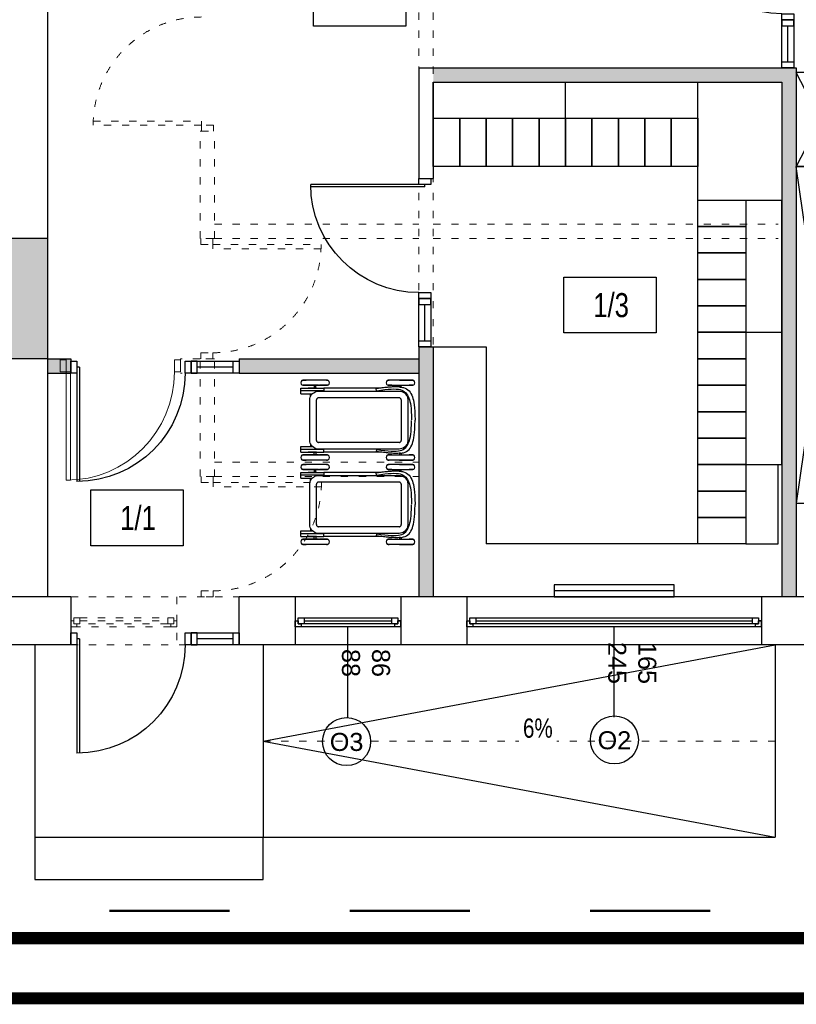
# Model space of a CAD drawing. Header units: millimetres. Extents: x 3698380 to 4312681, y 939872 to 1104488.
# Tile 4 of 93: x 3854984 to 3861445, y 1038441 to 1046630. Entities that reach past the tile are written whole.
import ezdxf
from ezdxf.enums import TextEntityAlignment as Align

# ---------------------------------------------------------------- set-up
doc = ezdxf.new("R2010")
doc.units = ezdxf.units.MM
doc.header["$LTSCALE"] = 10
doc.linetypes.add('1', pattern=[2, 1, -1])
doc.linetypes.add('ACAD_ISO03W100', pattern=[30, 12, -18])
doc.layers.add('0 20 cienka', color=8, linetype='Continuous', lineweight=20)
doc.layers.add('HVAC_zakres_opracowania', color=1, linetype='1', lineweight=50)
for name, color, linetype in [('__INST_opisy', 3, 'Continuous'), ('_wytyczne ele', 6, 'Continuous'), ('A_bloki', 252, 'Continuous'), ('A_kreskowanie', 8, 'Continuous'), ('A_opis', 6, 'Continuous'), ('A_opis_pom', 3, 'Continuous'), ('A_sc_istn', 252, 'Continuous'), ('A_sc_proj', 2, 'Continuous'), ('A_stolarka', 252, 'Continuous'), ('A_wymiary', 1, 'Continuous')]:
    doc.layers.add(name, color=color, linetype=linetype)
doc.styles.get("Standard").update_dxf_attribs({"font": 'arial.ttf'})
doc.styles.add('Strzałki', font='ic-isocp.shx', dxfattribs={"width": 0.8})
doc.linetypes.add('TRACKS', pattern='A,0.15,[130,ltypeshp.shx,S=0.25,R=0,X=0,Y=0],0.15', length=0.3)

# ---------------------------------------------------------------- blocks, each defined once
blk = doc.blocks.new('*U462')
at = {"color": 252}
for p, q in [((-95, 20), (-100, 20)), ((-97.5, 15), (-97.5, 17.5)), ((-97.5, 17.5), (-95, 17.5)), ((-92.5, 17.5), (-97.5, 17.5)), ((-97.5, 17.5), (-97.5, 12.5)), ((-95, 17.5), (-95, 20)), ((140, 20), (-95, 20)), ((-92.5, 12.5), (-92.5, 17.5)), ((137.5, 17.5), (-92.5, 17.5)), ((142.5, 17.5), (137.5, 17.5)), ((137.5, 17.5), (137.5, 12.5)), ((145, 20), (140, 20)), ((140, 20), (140, 17.5)), ((140, 17.5), (142.5, 17.5)), ((142.5, 17.5), (142.5, 15)), ((142.5, 12.5), (142.5, 17.5)), ((-100, 15), (-97.5, 15)), ((-97.5, 12.5), (-92.5, 12.5)), ((-92.5, 15), (137.5, 15)), ((-92.5, 12.5), (137.5, 12.5)), ((-92.5, 12.5), (137.5, 12.5)), ((137.5, 12.5), (142.5, 12.5)), ((142.5, 15), (145, 15))]:
    blk.add_line(p, q, dxfattribs=at)
for points in [[(-100, 20), (-100, 15), (-97.5, 15)], [(145, 20), (145, 14.99), (142.5, 15)]]:
    blk.add_lwpolyline(points, dxfattribs=at)
blk = doc.blocks.new('*U338')
at = {"color": 252}
blk.add_lwpolyline([(75, 0), (0, 0)], dxfattribs=at)
for tag, p in [('S', (30, 5)), ('H', (30, -20))]:
    blk.add_attdef(tag, text='', height=15, dxfattribs=at).set_placement(p, align=Align.CENTER)
blk = doc.blocks.new('*U463')
at = {"color": 252}
for p, q in [((-16.5, 20), (-21.5, 20)), ((-19, 15), (-19, 17.5)), ((-19, 17.5), (-16.5, 17.5)), ((-14, 17.5), (-19, 17.5)), ((-19, 17.5), (-19, 12.5)), ((-16.5, 17.5), (-16.5, 20)), ((61.5, 20), (-16.5, 20)), ((-14, 12.5), (-14, 17.5)), ((59, 17.5), (-14, 17.5)), ((64, 17.5), (59, 17.5)), ((59, 17.5), (59, 12.5)), ((66.5, 20), (61.5, 20)), ((61.5, 20), (61.5, 17.5)), ((61.5, 17.5), (64, 17.5)), ((64, 17.5), (64, 15)), ((64, 12.5), (64, 17.5)), ((-21.5, 15), (-19, 15)), ((-19, 12.5), (-14, 12.5)), ((-14, 15), (59, 15)), ((-14, 12.5), (59, 12.5)), ((-14, 12.5), (59, 12.5)), ((59, 12.5), (64, 12.5)), ((64, 15), (66.5, 15))]:
    blk.add_line(p, q, dxfattribs=at)
for points in [[(-21.5, 20), (-21.5, 15), (-19, 15)], [(66.5, 20), (66.5, 15), (64, 15)]]:
    blk.add_lwpolyline(points, dxfattribs=at)
blk = doc.blocks.new('*U469')
at = {"color": 252}
for points in [[(35, 900), (35, 0), (0, 0), (0, 900)], [(-50, -100), (0, -100), (0, 0), (-50, 0)], [(950, 0), (950, -100), (900, -100), (900, 0)]]:
    blk.add_lwpolyline(points, close=True, dxfattribs=at)
blk.add_arc((0, 0), 900, 0, 90, dxfattribs=at)
blk = doc.blocks.new('jndf')
at = {"layer": 'A_stolarka', "ltscale": 2}
for p, q in [((6685.7, -1555593.7), (6685.7, -1556543.7)), ((6685.7, -1555593.7), (6705.7, -1555593.7)), ((6705.7, -1555593.7), (6705.7, -1556543.7))]:
    blk.add_line(p, q, dxfattribs=at)
for points in [[(5755.7, -1555643.7), (5805.7, -1555643.7), (5805.7, -1555543.7), (5755.7, -1555543.7)], [(6705.7, -1555643.7), (6755.7, -1555643.7), (6755.7, -1555543.7), (6705.7, -1555543.7)]]:
    blk.add_lwpolyline(points, close=True, dxfattribs=at)
blk.add_arc((6705.7, -1555643.7), 900, 180, 270, dxfattribs=at)
blk = doc.blocks.new('WÓZEK DZIECIĘCY - WÓZEK DZIECIĘCY-1322588-0 PARTER')
at = {"layer": 'A_bloki'}
for p, q in [((-0.38, 0), (0, 0)), ((0.38, 0), (0, 0)), ((-33.27, -1.81), (-33.27, -2.16)), ((-33.27, -13.04), (-33.27, -1.81)), ((-33.27, -2.16), (-33.27, -2.53)), ((-33.27, -2.53), (-33.27, -2.91)), ((-33.27, -2.91), (-33.27, -3.31)), ((-33.27, -3.31), (-33.27, -3.72)), ((-33.27, -3.72), (-33.27, -4.15)), ((-33.27, -4.15), (-33.27, -4.59)), ((-33.27, -4.59), (-33.27, -5.04)), ((-33.27, -5.04), (-33.27, -5.5)), ((-33.27, -5.5), (-33.27, -5.97)), ((-33.27, -5.97), (-33.27, -6.45)), ((-33.27, -6.45), (-33.27, -6.94)), ((-33.27, -6.94), (-33.27, -7.44)), ((-33.27, -7.44), (-33.27, -7.95)), ((-33.27, -7.95), (-33.27, -8.46)), ((-28.98, -1.81), (-28.98, -4.77)), ((-28.98, -2.03), (-28.98, -1.81)), ((-28.98, -2.39), (-28.98, -2.03)), ((-28.98, -2.77), (-28.98, -2.39)), ((-28.98, -3.16), (-28.98, -2.77)), ((-28.98, -3.57), (-28.98, -3.16)), ((-28.98, -3.99), (-28.98, -3.57)), ((-28.98, -4.43), (-28.98, -3.99)), ((-28.98, -4.87), (-28.98, -4.43)), ((-28.98, -5.33), (-28.98, -4.87)), ((-28.98, -5.8), (-28.98, -5.33)), ((-28.98, -6.46), (-28.98, -5.6)), ((-28.98, -6.28), (-28.98, -5.8)), ((-28.98, -6.76), (-28.98, -6.28)), ((-28.98, -7.26), (-28.98, -6.76)), ((-28.98, -7.76), (-28.98, -7.26)), ((-28.98, -18.56), (-28.98, -7.35)), ((-28.98, -8.28), (-28.98, -7.76)), ((-22.58, -8.85), (-21.8, -7.98)), ((-21.8, -7.98), (-20.88, -7.24)), ((-20.88, -7.24), (-19.86, -6.66)), ((-19.86, -6.66), (-18.76, -6.25)), ((-18.76, -6.25), (-16.81, -5.99)), ((-16.81, -5.99), (0, -5.99)), ((0, -5.99), (16.81, -5.99)), ((16.81, -5.99), (18.76, -6.25)), ((18.76, -6.25), (19.86, -6.66)), ((19.86, -6.66), (20.88, -7.24)), ((20.88, -7.24), (21.8, -7.98)), ((21.8, -7.98), (22.58, -8.85)), ((28.98, -1.81), (28.98, -4.77)), ((28.98, -2.03), (28.98, -1.81)), ((28.98, -2.39), (28.98, -2.03)), ((28.98, -2.77), (28.98, -2.39)), ((28.98, -3.16), (28.98, -2.77)), ((28.98, -3.57), (28.98, -3.16)), ((28.98, -3.99), (28.98, -3.57)), ((28.98, -4.43), (28.98, -3.99)), ((28.98, -4.87), (28.98, -4.43)), ((28.98, -5.33), (28.98, -4.87)), ((28.98, -5.8), (28.98, -5.33)), ((28.98, -6.46), (28.98, -5.6)), ((28.98, -6.28), (28.98, -5.8)), ((28.98, -6.76), (28.98, -6.28)), ((28.98, -7.26), (28.98, -6.76)), ((28.98, -7.76), (28.98, -7.26)), ((28.98, -18.56), (28.98, -7.35)), ((28.98, -8.28), (28.98, -7.76)), ((33.27, -1.81), (33.27, -2.16)), ((33.27, -13.04), (33.27, -1.81)), ((33.27, -2.16), (33.27, -2.53)), ((33.27, -2.53), (33.27, -2.91)), ((33.27, -2.91), (33.27, -3.31)), ((33.27, -3.31), (33.27, -3.72)), ((33.27, -3.72), (33.27, -4.15)), ((33.27, -4.15), (33.27, -4.59)), ((33.27, -4.59), (33.27, -5.04)), ((33.27, -5.04), (33.27, -5.5)), ((33.27, -5.5), (33.27, -5.97)), ((33.27, -5.97), (33.27, -6.45)), ((33.27, -6.45), (33.27, -6.94)), ((33.27, -6.94), (33.27, -7.44)), ((33.27, -7.44), (33.27, -7.95)), ((33.27, -7.95), (33.27, -8.46)), ((-33.27, -8.46), (-33.27, -8.98)), ((-33.27, -8.98), (-33.27, -9.51)), ((-33.27, -9.51), (-33.27, -10.04)), ((-33.27, -10.04), (-33.27, -10.57)), ((-33.27, -10.57), (-33.27, -11.1)), ((-33.27, -11.1), (-33.27, -11.64)), ((-33.27, -11.64), (-33.27, -12.17)), ((-33.27, -12.17), (-33.27, -12.71)), ((-33.27, -12.71), (-33.27, -13.24)), ((-33.27, -13.24), (-33.27, -13.78)), ((-33.27, -13.78), (-33.27, -14.31)), ((-33.27, -14.31), (-33.27, -14.84)), ((-33.27, -14.84), (-33.27, -15.36)), ((-33.27, -15.36), (-33.27, -15.88)), ((-33.27, -15.88), (-33.27, -16.39)), ((-33.27, -15.89), (-33.27, -20.92)), ((-28.98, -8.79), (-28.98, -8.28)), ((-28.98, -9.31), (-28.98, -8.79)), ((-28.98, -9.84), (-28.98, -9.31)), ((-28.98, -10.37), (-28.98, -9.84)), ((-28.98, -10.91), (-28.98, -10.37)), ((-28.98, -11.44), (-28.98, -10.91)), ((-28.98, -11.98), (-28.98, -11.44)), ((-28.98, -12.51), (-28.98, -11.98)), ((-28.98, -13.05), (-28.98, -12.51)), ((-28.98, -13.58), (-28.98, -13.05)), ((-28.98, -14.11), (-28.98, -13.58)), ((-28.98, -14.64), (-28.98, -14.11)), ((-28.98, -15.17), (-28.98, -14.64)), ((-28.98, -15.69), (-28.98, -15.17)), ((-28.98, -16.2), (-28.98, -15.69)), ((-28.98, -16.71), (-28.98, -16.2)), ((-27.43, -11.45), (-28.76, -11.45)), ((-28.76, -12.64), (-27.57, -12.64)), ((-24.06, -13.23), (-23.96, -12.06)), ((-24.06, -43.6), (-24.06, -13.23)), ((-23.96, -12.06), (-23.68, -10.92)), ((-23.68, -10.92), (-23.22, -9.84)), ((-23.22, -9.84), (-22.58, -8.85)), ((-18.59, -13.23), (-18.59, -80.23)), ((-16.81, -11.46), (0, -11.46)), ((0, -11.46), (16.81, -11.46)), ((18.59, -13.23), (18.59, -80.23)), ((22.58, -8.85), (23.22, -9.84)), ((23.22, -9.84), (23.68, -10.92)), ((23.68, -10.92), (23.96, -12.06)), ((23.96, -12.06), (24.06, -13.23)), ((24.06, -13.23), (24.06, -43.6)), ((27.43, -11.45), (28.76, -11.45)), ((28.76, -12.64), (27.57, -12.64)), ((28.98, -8.79), (28.98, -8.28)), ((28.98, -9.31), (28.98, -8.79)), ((28.98, -9.84), (28.98, -9.31)), ((28.98, -10.37), (28.98, -9.84)), ((28.98, -10.91), (28.98, -10.37)), ((28.98, -11.44), (28.98, -10.91)), ((28.98, -11.98), (28.98, -11.44)), ((28.98, -12.51), (28.98, -11.98)), ((28.98, -13.05), (28.98, -12.51)), ((28.98, -13.58), (28.98, -13.05)), ((28.98, -14.11), (28.98, -13.58)), ((28.98, -14.64), (28.98, -14.11)), ((28.98, -15.17), (28.98, -14.64)), ((28.98, -15.69), (28.98, -15.17)), ((28.98, -16.2), (28.98, -15.69)), ((28.98, -16.71), (28.98, -16.2)), ((33.27, -8.46), (33.27, -8.98)), ((33.27, -8.98), (33.27, -9.51)), ((33.27, -9.51), (33.27, -10.04)), ((33.27, -10.04), (33.27, -10.57)), ((33.27, -10.57), (33.27, -11.1)), ((33.27, -11.1), (33.27, -11.64)), ((33.27, -11.64), (33.27, -12.17)), ((33.27, -12.17), (33.27, -12.71)), ((33.27, -12.71), (33.27, -13.24)), ((33.27, -13.24), (33.27, -13.78)), ((33.27, -13.78), (33.27, -14.31)), ((33.27, -14.31), (33.27, -14.84)), ((33.27, -14.84), (33.27, -15.36)), ((33.27, -15.36), (33.27, -15.88)), ((33.27, -15.88), (33.27, -16.39)), ((33.27, -15.89), (33.27, -20.92)), ((-33.27, -16.39), (-33.27, -16.89)), ((-33.27, -16.89), (-33.27, -17.39)), ((-33.27, -17.39), (-33.27, -17.88)), ((-33.27, -17.88), (-33.27, -18.36)), ((-33.27, -18.36), (-33.27, -18.83)), ((-33.27, -18.83), (-33.27, -19.29)), ((-33.27, -19.29), (-33.27, -19.73)), ((-33.27, -19.73), (-33.27, -20.17)), ((-33.27, -20.17), (-33.27, -20.59)), ((-33.27, -20.59), (-33.27, -21)), ((-33.27, -21), (-33.27, -21.39)), ((-33.27, -21.39), (-33.27, -21.77)), ((-33.27, -22.36), (-33.27, -21.62)), ((-33.27, -21.77), (-33.27, -22.14)), ((-33.27, -22.14), (-33.27, -22.36)), ((-28.98, -17.21), (-28.98, -16.71)), ((-28.98, -17.7), (-28.98, -17.21)), ((-28.98, -18.18), (-28.98, -17.7)), ((-28.98, -18.66), (-28.98, -18.18)), ((-28.98, -19.12), (-28.98, -18.66)), ((-28.98, -19.57), (-28.98, -19.12)), ((-28.98, -19.39), (-28.98, -22.36)), ((-28.98, -20.01), (-28.98, -19.57)), ((-28.98, -20.44), (-28.98, -20.01)), ((-28.98, -20.85), (-28.98, -20.44)), ((-28.98, -21.25), (-28.98, -20.85)), ((-28.98, -21.64), (-28.98, -21.25)), ((-28.98, -22.01), (-28.98, -21.64)), ((-28.98, -22.36), (-28.98, -22.01)), ((28.98, -17.21), (28.98, -16.71)), ((28.98, -17.7), (28.98, -17.21)), ((28.98, -18.18), (28.98, -17.7)), ((28.98, -18.66), (28.98, -18.18)), ((28.98, -19.12), (28.98, -18.66)), ((28.98, -19.57), (28.98, -19.12)), ((28.98, -19.39), (28.98, -22.36)), ((28.98, -20.01), (28.98, -19.57)), ((28.98, -20.44), (28.98, -20.01)), ((28.98, -20.85), (28.98, -20.44)), ((28.98, -21.25), (28.98, -20.85)), ((28.98, -21.64), (28.98, -21.25)), ((28.98, -22.01), (28.98, -21.64)), ((28.98, -22.36), (28.98, -22.01)), ((33.27, -16.39), (33.27, -16.89)), ((33.27, -16.89), (33.27, -17.39)), ((33.27, -17.39), (33.27, -17.88)), ((33.27, -17.88), (33.27, -18.36)), ((33.27, -18.36), (33.27, -18.83)), ((33.27, -18.83), (33.27, -19.29)), ((33.27, -19.29), (33.27, -19.73)), ((33.27, -19.73), (33.27, -20.17)), ((33.27, -20.17), (33.27, -20.59)), ((33.27, -20.59), (33.27, -21)), ((33.27, -21), (33.27, -21.39)), ((33.27, -21.39), (33.27, -21.77)), ((33.27, -22.36), (33.27, -21.62)), ((33.27, -21.77), (33.27, -22.14)), ((33.27, -22.14), (33.27, -22.36)), ((-26.68, -28.03), (-26.68, -75.92)), ((-24.06, -31.98), (-26.68, -32.38)), ((24.06, -31.98), (26.68, -32.38)), ((26.68, -28.03), (26.68, -75.92)), ((-24.06, -80.23), (-24.06, -43.6)), ((24.06, -43.6), (24.06, -80.23)), ((-33.27, -72.89), (-33.27, -73.24)), ((-33.27, -73.63), (-33.27, -72.89)), ((-33.27, -73.24), (-33.27, -73.61)), ((-33.27, -73.61), (-33.27, -74)), ((-28.98, -72.89), (-28.98, -79.36)), ((-28.98, -73.11), (-28.98, -72.89)), ((-28.98, -73.47), (-28.98, -73.11)), ((-28.98, -73.85), (-28.98, -73.47)), ((28.98, -72.89), (28.98, -79.36)), ((28.98, -73.11), (28.98, -72.89)), ((28.98, -73.47), (28.98, -73.11)), ((28.98, -73.85), (28.98, -73.47)), ((33.27, -72.89), (33.27, -73.24)), ((33.27, -73.63), (33.27, -72.89)), ((33.27, -73.24), (33.27, -73.61)), ((33.27, -73.61), (33.27, -74)), ((-33.27, -74), (-33.27, -74.4)), ((-33.27, -74.33), (-33.27, -87.9)), ((-33.27, -74.4), (-33.27, -74.81)), ((-33.27, -74.81), (-33.27, -75.24)), ((-33.27, -75.24), (-33.27, -75.68)), ((-33.27, -75.68), (-33.27, -76.13)), ((-33.27, -76.13), (-33.27, -76.59)), ((-33.27, -76.59), (-33.27, -77.06)), ((-33.27, -77.06), (-33.27, -77.55)), ((-33.27, -77.55), (-33.27, -78.04)), ((-33.27, -78.04), (-33.27, -78.54)), ((-33.27, -78.54), (-33.27, -79.05)), ((-33.27, -79.05), (-33.27, -79.56)), ((-33.27, -79.56), (-33.27, -80.08)), ((-33.27, -80.08), (-33.27, -80.6)), ((-33.27, -80.6), (-33.27, -81.13)), ((-33.27, -81.13), (-33.27, -81.66)), ((-33.27, -81.66), (-33.27, -82.2)), ((-28.98, -74.25), (-28.98, -73.85)), ((-28.98, -74.66), (-28.98, -74.25)), ((-28.98, -75.08), (-28.98, -74.66)), ((-28.98, -75.51), (-28.98, -75.08)), ((-28.98, -75.96), (-28.98, -75.51)), ((-28.98, -76.42), (-28.98, -75.96)), ((-28.98, -76.89), (-28.98, -76.42)), ((-28.98, -77.37), (-28.98, -76.89)), ((-28.98, -77.86), (-28.98, -77.37)), ((-28.98, -78.35), (-28.98, -77.86)), ((-28.98, -78.86), (-28.98, -78.35)), ((-28.98, -79.37), (-28.98, -78.86)), ((-28.98, -79.89), (-28.98, -79.37)), ((-28.98, -80.41), (-28.98, -79.89)), ((-28.98, -80.29), (-28.98, -93.44)), ((-28.98, -80.94), (-28.98, -80.41)), ((-28.98, -81.47), (-28.98, -80.94)), ((-28.98, -82), (-28.98, -81.47)), ((-26.68, -75.92), (-24.32, -75.92)), ((-26.68, -81.85), (-26.68, -75.92)), ((-26.68, -83.44), (-26.68, -81.85)), ((-26.68, -81.85), (-26.68, -83.44)), ((-24.32, -75.92), (-24.32, -95.08)), ((-23.79, -82.19), (-24.06, -80.23)), ((24.06, -80.23), (23.79, -82.19)), ((24.32, -75.92), (24.32, -95.08)), ((26.68, -75.92), (24.32, -75.92)), ((26.68, -81.85), (26.68, -75.92)), ((26.68, -83.44), (26.68, -81.85)), ((26.68, -81.85), (26.68, -83.44)), ((28.98, -74.25), (28.98, -73.85)), ((28.98, -74.66), (28.98, -74.25)), ((28.98, -75.08), (28.98, -74.66)), ((28.98, -75.51), (28.98, -75.08)), ((28.98, -75.96), (28.98, -75.51)), ((28.98, -76.42), (28.98, -75.96)), ((28.98, -76.89), (28.98, -76.42)), ((28.98, -77.37), (28.98, -76.89)), ((28.98, -77.86), (28.98, -77.37)), ((28.98, -78.35), (28.98, -77.86)), ((28.98, -78.86), (28.98, -78.35)), ((28.98, -79.37), (28.98, -78.86)), ((28.98, -79.89), (28.98, -79.37)), ((28.98, -80.41), (28.98, -79.89)), ((28.98, -80.29), (28.98, -93.44)), ((28.98, -80.94), (28.98, -80.41)), ((28.98, -81.47), (28.98, -80.94)), ((28.98, -82), (28.98, -81.47)), ((33.27, -74), (33.27, -74.4)), ((33.27, -74.33), (33.27, -87.9)), ((33.27, -74.4), (33.27, -74.81)), ((33.27, -74.81), (33.27, -75.24)), ((33.27, -75.24), (33.27, -75.68)), ((33.27, -75.68), (33.27, -76.13)), ((33.27, -76.13), (33.27, -76.59)), ((33.27, -76.59), (33.27, -77.06)), ((33.27, -77.06), (33.27, -77.55)), ((33.27, -77.55), (33.27, -78.04)), ((33.27, -78.04), (33.27, -78.54)), ((33.27, -78.54), (33.27, -79.05)), ((33.27, -79.05), (33.27, -79.56)), ((33.27, -79.56), (33.27, -80.08)), ((33.27, -80.08), (33.27, -80.6)), ((33.27, -80.6), (33.27, -81.13)), ((33.27, -81.13), (33.27, -81.66)), ((33.27, -81.66), (33.27, -82.2)), ((-33.27, -82.2), (-33.27, -82.73)), ((-33.27, -82.73), (-33.27, -83.27)), ((-33.27, -83.27), (-33.27, -83.81)), ((-33.27, -83.81), (-33.27, -84.34)), ((-33.27, -84.34), (-33.27, -84.88)), ((-33.27, -84.88), (-33.27, -85.41)), ((-33.27, -85.41), (-33.27, -85.93)), ((-33.27, -85.93), (-33.27, -86.46)), ((-33.27, -86.46), (-33.27, -86.97)), ((-33.27, -86.97), (-33.27, -87.48)), ((-33.27, -87.48), (-33.27, -87.99)), ((-33.27, -87.99), (-33.27, -88.48)), ((-33.27, -88.48), (-33.27, -88.97)), ((-33.27, -88.79), (-33.27, -89.65)), ((-33.27, -88.97), (-33.27, -89.45)), ((-33.27, -89.45), (-33.27, -89.92)), ((-33.27, -89.92), (-33.27, -90.38)), ((-28.98, -82.54), (-28.98, -82)), ((-28.98, -83.07), (-28.98, -82.54)), ((-28.98, -83.61), (-28.98, -83.07)), ((-28.98, -84.15), (-28.98, -83.61)), ((-28.98, -84.68), (-28.98, -84.15)), ((-28.98, -85.21), (-28.98, -84.68)), ((-28.98, -85.74), (-28.98, -85.21)), ((-28.98, -86.26), (-28.98, -85.74)), ((-28.98, -86.78), (-28.98, -86.26)), ((-28.98, -87.3), (-28.98, -86.78)), ((-28.98, -87.8), (-28.98, -87.3)), ((-28.98, -88.3), (-28.98, -87.8)), ((-28.98, -88.79), (-28.98, -88.3)), ((-28.98, -89.28), (-28.98, -88.79)), ((-28.98, -89.75), (-28.98, -89.28)), ((-28.98, -90.21), (-28.98, -89.75)), ((-26.68, -82.6), (-28.76, -82.6)), ((-28.76, -83.79), (-26.68, -83.79)), ((-26.68, -86.33), (-26.68, -83.14)), ((-26.68, -84.81), (-26.68, -83.44)), ((-26.68, -83.44), (-26.68, -84.81)), ((-26.68, -85.9), (-26.68, -84.81)), ((-26.68, -84.81), (-26.68, -85.9)), ((-26.68, -86.71), (-26.68, -85.9)), ((-26.68, -85.9), (-26.68, -86.71)), ((-26.68, -88.42), (-26.68, -86.33)), ((-26.68, -87.33), (-26.68, -86.71)), ((-26.68, -86.71), (-26.68, -87.33)), ((-26.68, -87.86), (-26.68, -87.33)), ((-26.68, -87.33), (-26.68, -87.86)), ((-26.68, -95.08), (-26.68, -87.86)), ((-26.68, -87.86), (-26.68, -88.33)), ((-26.68, -88.77), (-26.68, -88.33)), ((-26.68, -88.33), (-26.68, -88.77)), ((-23.38, -83.29), (-23.79, -82.19)), ((-22.8, -84.31), (-23.38, -83.29)), ((-22.07, -85.23), (-22.8, -84.31)), ((-21.19, -86.01), (-22.07, -85.23)), ((-21.94, -95.08), (-21.94, -85.34)), ((-19.67, -86.89), (-21.94, -86.89)), ((-20.2, -86.64), (-21.19, -86.01)), ((-19.12, -87.1), (-20.2, -86.64)), ((-17.98, -87.39), (-19.12, -87.1)), ((-16.81, -87.48), (-17.98, -87.39)), ((0, -82.01), (-16.81, -82.01)), ((0, -87.48), (-16.81, -87.48)), ((16.81, -82.01), (0, -82.01)), ((16.81, -87.48), (0, -87.48)), ((17.98, -87.39), (16.81, -87.48)), ((19.12, -87.1), (17.98, -87.39)), ((20.2, -86.64), (19.12, -87.1)), ((19.67, -86.89), (21.94, -86.89)), ((21.19, -86.01), (20.2, -86.64)), ((22.07, -85.23), (21.19, -86.01)), ((21.94, -95.08), (21.94, -85.34)), ((22.8, -84.31), (22.07, -85.23)), ((23.38, -83.29), (22.8, -84.31)), ((23.79, -82.19), (23.38, -83.29)), ((26.68, -82.6), (28.76, -82.6)), ((26.68, -86.33), (26.68, -83.14)), ((26.68, -84.81), (26.68, -83.44)), ((26.68, -83.44), (26.68, -84.81)), ((28.76, -83.79), (26.68, -83.79)), ((26.68, -85.9), (26.68, -84.81)), ((26.68, -84.81), (26.68, -85.9)), ((26.68, -86.71), (26.68, -85.9)), ((26.68, -85.9), (26.68, -86.71)), ((26.68, -88.42), (26.68, -86.33)), ((26.68, -87.33), (26.68, -86.71)), ((26.68, -86.71), (26.68, -87.33)), ((26.68, -95.08), (26.68, -87.33)), ((26.68, -87.33), (26.68, -87.86)), ((26.68, -88.33), (26.68, -87.86)), ((26.68, -87.86), (26.68, -88.33)), ((26.68, -88.77), (26.68, -88.33)), ((26.68, -88.33), (26.68, -88.77)), ((28.98, -82.54), (28.98, -82)), ((28.98, -83.07), (28.98, -82.54)), ((28.98, -83.61), (28.98, -83.07)), ((28.98, -84.15), (28.98, -83.61)), ((28.98, -84.68), (28.98, -84.15)), ((28.98, -85.21), (28.98, -84.68)), ((28.98, -85.74), (28.98, -85.21)), ((28.98, -86.26), (28.98, -85.74)), ((28.98, -86.78), (28.98, -86.26)), ((28.98, -87.3), (28.98, -86.78)), ((28.98, -87.8), (28.98, -87.3)), ((28.98, -88.3), (28.98, -87.8)), ((28.98, -88.79), (28.98, -88.3)), ((28.98, -89.28), (28.98, -88.79)), ((28.98, -89.75), (28.98, -89.28)), ((28.98, -90.21), (28.98, -89.75)), ((33.27, -82.2), (33.27, -82.73)), ((33.27, -82.73), (33.27, -83.27)), ((33.27, -83.27), (33.27, -83.81)), ((33.27, -83.81), (33.27, -84.34)), ((33.27, -84.34), (33.27, -84.88)), ((33.27, -84.88), (33.27, -85.41)), ((33.27, -85.41), (33.27, -85.93)), ((33.27, -85.93), (33.27, -86.46)), ((33.27, -86.46), (33.27, -86.97)), ((33.27, -86.97), (33.27, -87.48)), ((33.27, -87.48), (33.27, -87.99)), ((33.27, -87.99), (33.27, -88.48)), ((33.27, -88.48), (33.27, -88.97)), ((33.27, -88.97), (33.27, -89.45)), ((33.27, -89.45), (33.27, -89.92)), ((33.27, -89.92), (33.27, -90.38)), ((-33.27, -90.38), (-33.27, -90.82)), ((-33.27, -93.44), (-33.27, -90.47)), ((-33.27, -90.82), (-33.27, -91.26)), ((-33.27, -91.26), (-33.27, -91.68)), ((-33.27, -91.68), (-33.27, -92.08)), ((-33.27, -92.08), (-33.27, -92.48)), ((-33.27, -92.48), (-33.27, -92.85)), ((-33.27, -92.85), (-33.27, -93.22)), ((-33.27, -93.22), (-33.27, -93.44)), ((-28.98, -90.66), (-28.98, -90.21)), ((-28.98, -91.1), (-28.98, -90.66)), ((-28.98, -91.52), (-28.98, -91.1)), ((-28.98, -91.94), (-28.98, -91.52)), ((-28.98, -92.33), (-28.98, -91.94)), ((-28.98, -92.72), (-28.98, -92.33)), ((-28.98, -93.08), (-28.98, -92.72)), ((-28.98, -93.44), (-28.98, -93.08)), ((-21.94, -95.08), (-26.68, -95.08)), ((26.68, -95.08), (21.94, -95.08)), ((28.98, -90.66), (28.98, -90.21)), ((28.98, -91.1), (28.98, -90.66)), ((28.98, -91.52), (28.98, -91.1)), ((28.98, -91.94), (28.98, -91.52)), ((28.98, -92.33), (28.98, -91.94)), ((28.98, -92.72), (28.98, -92.33)), ((28.98, -93.08), (28.98, -92.72)), ((28.98, -93.44), (28.98, -93.08)), ((33.27, -90.38), (33.27, -90.82)), ((33.27, -93.44), (33.27, -90.47)), ((33.27, -90.82), (33.27, -91.26)), ((33.27, -91.26), (33.27, -91.68)), ((33.27, -91.68), (33.27, -92.08)), ((33.27, -92.08), (33.27, -92.48)), ((33.27, -92.48), (33.27, -92.85)), ((33.27, -92.85), (33.27, -93.22)), ((33.27, -93.22), (33.27, -93.44))]:
    blk.add_line(p, q, dxfattribs=at)
for centre, start, end in [((-16.81, -13.23), 90, 180), ((-16.81, -13.23), 166.49033, 180), ((-16.81, -13.23), 152.49106, 162.50894), ((-16.81, -13.23), 121.49033, 148.50967), ((-16.81, -13.23), 107.49106, 117.50894), ((-16.81, -13.23), 90, 103.50967), ((16.81, -13.23), 0, 90), ((16.81, -13.23), 76.49033, 90), ((16.81, -13.23), 62.49106, 72.50894), ((16.81, -13.23), 31.49033, 58.50967), ((16.81, -13.23), 17.49106, 27.50894), ((16.81, -13.23), 0, 13.50967), ((-16.81, -80.23), 180, 270), ((-16.81, -80.23), 180, 193.50967), ((-16.81, -80.23), 197.49106, 207.50894), ((-16.81, -80.23), 211.49033, 238.50967), ((-16.81, -80.23), 242.49106, 252.50894), ((16.81, -80.23), 270, 0), ((16.81, -80.23), 287.49106, 297.50894), ((16.81, -80.23), 301.49033, 328.50967), ((16.81, -80.23), 332.49106, 342.50894), ((16.81, -80.23), 346.49033, 0), ((-16.81, -80.23), 256.49033, 270), ((16.81, -80.23), 270, 283.50967)]:
    blk.add_arc(centre, 1.78, start, end, dxfattribs=at)
for centre, ratio, start_param, end_param in [((-31.13, -1.81), 0.767481, 6.227865, 9.473408), ((31.13, -1.81), 0.767481, 6.227866, 9.480099), ((-31.13, -22.36), 0.764604, 3.086272, 6.338507), ((31.13, -22.36), 0.764604, 3.092909, 6.338506), ((-31.13, -72.89), 0.764604, 6.227865, 9.480099), ((31.13, -72.89), 0.764604, 6.227865, 9.480099), ((-31.13, -93.44), 0.767481, 3.086272, 6.338508), ((31.13, -93.44), 0.767481, 3.092965, 6.338506)]:
    blk.add_ellipse(centre, major_axis=(2.14, 0), ratio=ratio, start_param=start_param, end_param=end_param, dxfattribs=at)
for points, knots in [([(-27.62, -13.24), (-27.53, -11.89), (-26.64, -6.13), (-21.06, -1.88), (-11.2, 0), (-0.38, 0)], [-0.5602568, -0.5602568, -0.5602568, -0.5602568, -0.4944523, -0.2348886, 0, 0, 0, 0]), ([(27.6, -13.24), (27.53, -11.89), (26.64, -6.13), (21.06, -1.88), (11.2, 0), (0.38, 0)], [-0.5602568, -0.5602568, -0.5602568, -0.5602568, -0.4944523, -0.2348886, 0, 0, 0, 0]), ([(-24.39, -32.03), (-24.39, -32.01), (-24.39, -31.99), (-24.4, -31.98), (-26.02, -21.92), (-26.7, -10.25), (-19.71, -4.79), (-10.46, -2.97), (-0.3, -2.97)], [0.036693, 0.036693, 0.036693, 0.036693, 0.0371187, 0.0371187, 0.0371187, 0.2905198, 0.5500836, 0.7849722, 0.7849722, 0.7849722, 0.7849722]), ([(24.39, -32.03), (24.39, -32.01), (24.39, -31.99), (24.4, -31.98), (26.02, -21.92), (26.7, -10.25), (19.71, -4.79), (10.46, -2.97), (0.3, -2.97)], [0.036693, 0.036693, 0.036693, 0.036693, 0.0371187, 0.0371187, 0.0371187, 0.2905198, 0.5500836, 0.7849722, 0.7849722, 0.7849722, 0.7849722]), ([(-27.51, -12.02), (-27.57, -12.8), (-27.62, -13.79), (-27.65, -14.77), (-27.67, -15.9)], [0, 0, 0, 0, 0.125, 0.1562584, 0.1562584, 0.1562584, 0.1562584]), ([(-27.67, -15.9), (-27.67, -16.18), (-27.67, -17.26), (-27.6, -18.73), (-27.49, -20.31), (-27.4, -21.5), (-27.3, -22.69), (-27.14, -24.29), (-26.82, -27.08), (-26.51, -29.46), (-26.06, -32.28)], [0.2051655, 0.2051655, 0.2051655, 0.2051655, 0.25, 0.375, 0.4375, 0.5, 0.5625, 0.625, 0.75, 1, 1, 1, 1]), ([(27.67, -15.9), (27.67, -16.18), (27.67, -17.26), (27.6, -18.73), (27.49, -20.31), (27.4, -21.5), (27.3, -22.69), (27.14, -24.29), (26.82, -27.08), (26.51, -29.46), (26.06, -32.28)], [0.2051655, 0.2051655, 0.2051655, 0.2051655, 0.25, 0.375, 0.4375, 0.5, 0.5625, 0.625, 0.75, 1, 1, 1, 1]), ([(27.51, -12.02), (27.59, -12.8), (27.62, -13.79), (27.65, -14.77), (27.67, -15.9)], [0, 0, 0, 0, 0.125, 0.1562584, 0.1562584, 0.1562584, 0.1562584])]:
    blk.add_open_spline(points, degree=3, knots=knots, dxfattribs=at)
blk = doc.blocks.new('CFU')
at = {"layer": 'A_bloki'}
for p, q in [((64155.5, -676318), (64555.5, -675538)), ((64155.5, -675538), (64555.5, -676318))]:
    blk.add_line(p, q, dxfattribs=at)
blk.add_lwpolyline([(64555.5, -676318), (64155.5, -676318), (64155.5, -675538), (64555.5, -675538)], close=True, dxfattribs=at)
blk = doc.blocks.new('NJIOVGYGV')
at = {"layer": 'A_bloki'}
for p, q in [((64155.5, -679118), (64555.5, -676318)), ((64155.5, -676318), (64555.5, -679118))]:
    blk.add_line(p, q, dxfattribs=at)
blk.add_lwpolyline([(64155.5, -676318), (64555.5, -676318), (64555.5, -679118), (64155.5, -679118)], close=True, dxfattribs=at)
blk = doc.blocks.new('d')
at = {"layer": 'A_kreskowanie', "ltscale": 2}
h = blk.add_hatch(color=252, dxfattribs=at)
h.dxf.hatch_style = 1
h.paths.add_polyline_path([(3731432.76, 791007.02), (3731312.76, 791007.02), (3731312.76, 789647.02), (3731432.76, 789647.02)])
h.paths.add_polyline_path([(3732874.74, 789327.02), (3732874.74, 789347.02), (3731432.76, 789347.02), (3731432.76, 789227.02), (3732874.74, 789227.02)])
h.paths.add_polyline_path([(3732754.74, 789227.02), (3732634.74, 789227.02), (3732634.74, 789127.02), (3732754.74, 789127.02)])
h.paths.add_polyline_path([(3734281.53, 789347.02), (3733874.74, 789347.02), (3733874.74, 789227.02), (3734281.53, 789227.02)])
h.paths.add_polyline_path([(3734161.53, 791007.02), (3734041.53, 791007.02), (3734041.53, 790927.02), (3734041.53, 790357.02), (3734041.53, 789347.02), (3734161.53, 789347.02)])
h.paths.add_polyline_path([(3736381.9, 791007.02), (3736261.9, 791007.02), (3736261.9, 789347.02), (3735463.65, 789347.02), (3735314.74, 789347.02), (3735314.74, 789227.02), (3736381.9, 789227.02)])
h.paths.add_polyline_path([(3735583.65, 789227.02), (3735463.65, 789227.02), (3735463.65, 787727.02), (3735583.65, 787727.02)])
h.paths.add_polyline_path([(3732754.74, 788122.56), (3732634.74, 788122.56), (3732634.74, 787727.02), (3732754.74, 787727.02)])
h.paths.add_polyline_path([(3731432.76, 789527.02), (3731312.76, 789527.02), (3731312.76, 787727.02), (3731432.76, 787727.02)])
h.paths.add_polyline_path([(3730049.12, 787727.02), (3729235.08, 787727.02), (3729235.08, 787627.02), (3729285.08, 787627.02), (3729285.08, 787527.02, 0.0278424), (3729290.65, 787427.02), (3730049.12, 787427.02)])
h.paths.add_polyline_path([(3729285.08, 787527.02), (3729235.08, 787527.02), (3729235.08, 787427.02), (3729290.65, 787427.02, -0.0278424)], flags=17)
h.paths.add_polyline_path([(3729285.08, 787627.02), (3729235.08, 787627.02), (3729235.08, 787527.02), (3729285.08, 787527.02)], flags=17)
h.paths.add_polyline_path([(3729114.74, 784607.02), (3728714.74, 784607.02), (3728714.74, 783607.02), (3729114.74, 783607.02)])
h.paths.add_polyline_path([(3729220.66, 783607.02), (3729114.74, 783607.02), (3729114.74, 783487.02), (3729220.66, 783487.02)])
h.paths.add_polyline_path([(3729309.74, 783607.02), (3729220.66, 783607.02), (3729220.66, 783487.02), (3729309.74, 783487.02)])
h.paths.add_polyline_path([(3732204.74, 783607.02), (3730709.74, 783607.02), (3730709.74, 783487.02), (3732204.74, 783487.02)])
h.paths.add_polyline_path([(3732324.74, 783707.02), (3732204.74, 783707.02), (3732204.74, 781627.02), (3732324.74, 781627.02)])
h.paths.add_polyline_path([(3735344.74, 786027.02), (3735224.74, 786027.02), (3732324.74, 786027.02), (3732324.74, 785907.02), (3735224.74, 785907.02), (3735224.74, 781627.02), (3735344.74, 781627.02)])
h.paths.add_polyline_path([(3744114.74, 791127.02), (3735314.74, 791127.02), (3735314.74, 791007.02), (3744114.74, 791007.02)])
h.paths.add_polyline_path([(3740100.05, 791007.02), (3739980.05, 791007.02), (3739980.05, 787727.02), (3740100.05, 787727.02)])
h.paths.add_polyline_path([(3742214.74, 791007.02), (3742094.74, 791007.02), (3742094.74, 787727.02), (3742214.74, 787727.02)])
h.paths.add_polyline_path([(3727024.74, 793327.02), (3726904.74, 793327.02), (3726904.74, 789127.02), (3727024.74, 789127.02)])
at = {"layer": '0 20 cienka', "color": 252, "linetype": 'ACAD_ISO03W100', "ltscale": 0.5}
for p, q in [((3729309.74, 781627.02), (3730709.74, 781627.02)), ((3729309.74, 781427), (3729334.74, 781427)), ((3729359.74, 781377), (3729309.74, 781377)), ((3729334.74, 781452), (3729384.74, 781452)), ((3729334.74, 781402), (3729334.74, 781452)), ((3729334.74, 781427), (3729334.74, 781402)), ((3729334.74, 781402), (3729359.74, 781402)), ((3729384.74, 781402), (3729334.74, 781402)), ((3729359.74, 781402), (3729359.74, 781377)), ((3730139.74, 781377), (3729359.74, 781377)), ((3729384.74, 781452), (3730114.74, 781452)), ((3729384.74, 781452), (3729384.74, 781402)), ((3729384.74, 781452), (3730114.74, 781452)), ((3729384.74, 781427), (3730114.74, 781427)), ((3730114.74, 781402), (3729384.74, 781402)), ((3730114.74, 781402), (3730114.74, 781452)), ((3730114.74, 781452), (3730164.74, 781452)), ((3730164.74, 781402), (3730114.74, 781402)), ((3730139.74, 781377), (3730139.74, 781402)), ((3730139.74, 781402), (3730164.74, 781402)), ((3730189.74, 781377), (3730139.74, 781377)), ((3730164.74, 781452), (3730164.74, 781402)), ((3730164.74, 781402), (3730164.74, 781427)), ((3730164.74, 781427), (3730189.74, 781427)), ((3729309.74, 781227.02), (3730709.74, 781227.02)), ((3730909.74, 780427.02), (3735169.87, 780427.02))]:
    blk.add_line(p, q, dxfattribs=at)
for points in [[(3732204.74, 781627.02), (3732204.74, 787427.02)], [(3732324.74, 781627.02), (3732324.74, 787427.02)], [(3730384.74, 784607.02), (3730384.74, 785499.45)], [(3730384.74, 785499.45), (3730504.74, 785499.45)], [(3730504.74, 784607.02), (3730504.74, 785499.45)], [(3730504.74, 784727.02), (3732204.74, 784727.02)], [(3732324.74, 784727.02), (3735194.74, 784727.02)], [(3730504.74, 784607.02), (3730384.74, 784607.02)], [(3730504.74, 784607.02), (3732204.74, 784607.02)], [(3732324.74, 784607.02), (3735194.74, 784607.02)], [(3729220.66, 783607.02), (3729114.74, 783607.02)], [(3729220.66, 783607.02), (3729220.66, 783487.02)], [(3730384.74, 783607.02), (3730220.66, 783607.02)], [(3730220.66, 783607.02), (3730220.66, 783487.02)], [(3730384.74, 782627.02), (3730384.74, 783607.02)], [(3730504.74, 783607.02), (3730384.74, 783607.02)], [(3730504.74, 782627.02), (3730504.74, 783607.02)], [(3729220.66, 783487.02), (3729114.74, 783487.02)], [(3730384.74, 783487.02), (3730220.66, 783487.02)], [(3730504.74, 782747.02), (3732204.74, 782747.02)], [(3730504.74, 782627.02), (3730384.74, 782627.02)], [(3730504.74, 782627.02), (3732204.74, 782627.02)], [(3730189.74, 781627.02), (3730189.74, 781227.02)], [(3729309.74, 781377), (3729309.74, 781427), (3729334.74, 781427.02)], [(3730189.74, 781377), (3730189.74, 781427.02), (3730164.74, 781427)]]:
    blk.add_lwpolyline(points, dxfattribs=at)
for points in [[(3729494.74, 785584.45), (3730394.74, 785584.45), (3730394.74, 785549.45), (3729494.74, 785549.45)], [(3730494.74, 785499.45), (3730494.74, 785549.45), (3730394.74, 785549.45), (3730394.74, 785499.45)], [(3730391.08, 784607.02), (3730391.08, 784557.02), (3730491.08, 784557.02), (3730491.08, 784607.02)], [(3731391.08, 784522.02), (3730491.08, 784522.02), (3730491.08, 784557.02), (3731391.08, 784557.02)], [(3730491.08, 783607.02), (3730391.08, 783607.02), (3730391.08, 783657.02), (3730491.08, 783657.02)], [(3730393.99, 782627.02), (3730393.99, 782577.02), (3730493.99, 782577.02), (3730493.99, 782627.02)], [(3731393.99, 782542.02), (3730493.99, 782542.02), (3730493.99, 782577.02), (3731393.99, 782577.02)], [(3730493.99, 781627.02), (3730393.99, 781627.02), (3730393.99, 781677.02), (3730493.99, 781677.02)]]:
    blk.add_lwpolyline(points, close=True, dxfattribs=at)
for centre, start, end in [((3730394.74, 785549.45), 90, 180), ((3730491.08, 784557.02), 270, 0), ((3730493.99, 782577.02), 270, 0)]:
    blk.add_arc(centre, 900, start, end, dxfattribs=at)
at = {"layer": 'A_bloki', "color": 252, "linetype": 'Continuous'}
for p, q in [((3732324.74, 785607.02), (3732324.74, 785907.02)), ((3733424.74, 785607.02), (3733424.74, 785907.02)), ((3733424.74, 785607.02), (3733424.74, 785907.02)), ((3734524.74, 784846.58), (3734524.74, 785907.02)), ((3734924.74, 784927.02), (3735224.74, 784927.02)), ((3734924.74, 784927.02), (3735224.74, 784927.02)), ((3734924.74, 783827.02), (3735224.74, 783827.02)), ((3734924.74, 783827.02), (3735224.74, 783827.02)), ((3734924.74, 783827.02), (3735224.74, 783827.02)), ((3734924.74, 783827.02), (3735224.74, 783827.02)), ((3734924.74, 783827.02), (3735224.74, 783827.02)), ((3732324.74, 783707.02), (3732764.74, 783707.02)), ((3734924.74, 782727.02), (3735224.74, 782727.02)), ((3734924.74, 782727.02), (3735224.74, 782727.02)), ((3734924.74, 782727.02), (3735224.74, 782727.02)), ((3734524.74, 782067.02), (3732764.74, 782067.02)), ((3734924.74, 782067.02), (3735194.74, 782067.02))]:
    blk.add_line(p, q, dxfattribs=at)
for points in [[(3732324.74, 785207.02), (3732324.74, 785607.02), (3732544.74, 785607.02), (3732544.74, 785207.02)], [(3732544.74, 785207.02), (3732544.74, 785607.02), (3732764.74, 785607.02), (3732764.74, 785207.02)], [(3732764.74, 785207.02), (3732764.74, 785607.02), (3732984.74, 785607.02), (3732984.74, 785207.02)], [(3732984.74, 785207.02), (3732984.74, 785607.02), (3733204.74, 785607.02), (3733204.74, 785207.02)], [(3733204.74, 785207.02), (3733204.74, 785607.02), (3733424.74, 785607.02), (3733424.74, 785207.02)], [(3733424.74, 785207.02), (3733424.74, 785607.02), (3733644.74, 785607.02), (3733644.74, 785207.02)], [(3733644.74, 785207.02), (3733644.74, 785607.02), (3733864.74, 785607.02), (3733864.74, 785207.02)], [(3733864.74, 785207.02), (3733864.74, 785607.02), (3734084.74, 785607.02), (3734084.74, 785207.02)], [(3734084.74, 785207.02), (3734084.74, 785607.02), (3734304.74, 785607.02), (3734304.74, 785207.02)], [(3734304.74, 785207.02), (3734304.74, 785607.02), (3734524.74, 785607.02), (3734524.74, 785207.02)], [(3734524.74, 784927.02), (3734924.74, 784927.02), (3734924.74, 784707.02), (3734524.74, 784707.02)], [(3734524.74, 784707.02), (3734924.74, 784707.02), (3734924.74, 784487.02), (3734524.74, 784487.02)], [(3734524.74, 784487.02), (3734924.74, 784487.02), (3734924.74, 784267.02), (3734524.74, 784267.02)], [(3734524.74, 784267.02), (3734924.74, 784267.02), (3734924.74, 784047.02), (3734524.74, 784047.02)], [(3734524.74, 784047.02), (3734924.74, 784047.02), (3734924.74, 783827.02), (3734524.74, 783827.02)], [(3734524.74, 783827.02), (3734924.74, 783827.02), (3734924.74, 783607.02), (3734524.74, 783607.02)], [(3734524.74, 783607.02), (3734924.74, 783607.02), (3734924.74, 783387.02), (3734524.74, 783387.02)], [(3734524.74, 783387.02), (3734924.74, 783387.02), (3734924.74, 783167.02), (3734524.74, 783167.02)], [(3734524.74, 783167.02), (3734924.74, 783167.02), (3734924.74, 782947.02), (3734524.74, 782947.02)], [(3734524.74, 782947.02), (3734924.74, 782947.02), (3734924.74, 782727.02), (3734524.74, 782727.02)], [(3734524.74, 782727.02), (3734924.74, 782727.02), (3734924.74, 782507.02), (3734524.74, 782507.02)], [(3734524.74, 782507.02), (3734924.74, 782507.02), (3734924.74, 782287.02), (3734524.74, 782287.02)], [(3734524.74, 782287.02), (3734924.74, 782287.02), (3734924.74, 782067.02), (3734524.74, 782067.02)]]:
    blk.add_lwpolyline(points, close=True, dxfattribs=at)
for points in [[(3735224.74, 783827.02), (3735224.74, 784927.02)], [(3735224.74, 782727.02), (3735224.74, 783827.02)], [(3732764.74, 783707.02), (3732764.74, 782067.02)], [(3735194.74, 782067.02), (3735194.74, 782727.02)]]:
    blk.add_lwpolyline(points, dxfattribs=at)
at = {"layer": 'A_opis_pom', "color": 252, "ltscale": 2}
for points in [[(3731327.16, 786839.01), (3732096.08, 786839.01), (3732096.08, 786373.58), (3731327.16, 786373.58)], [(3733410.74, 784286.87), (3734179.67, 784286.87), (3734179.67, 783821.45), (3733410.74, 783821.45)], [(3729474.86, 782516.11), (3730243.78, 782516.11), (3730243.78, 782050.69), (3729474.86, 782050.69)]]:
    blk.add_lwpolyline(points, close=True, dxfattribs=at)
at = {"layer": 'A_sc_istn', "color": 252}
for points in [[(3729114.74, 791427.02), (3729114.74, 784607.02)], [(3729114.74, 784607.02), (3728714.74, 784607.02)], [(3729114.74, 783607.02), (3728714.74, 783607.02)], [(3729114.74, 783607.02), (3729114.74, 781627.02)], [(3729309.74, 781627.02), (3728264.74, 781627.02)], [(3729309.74, 781627.02), (3729309.74, 781227.02)], [(3748199.74, 781627.02), (3730709.74, 781627.02)], [(3731174.74, 781627.02), (3731174.74, 781227.02)], [(3732054.74, 781627.02), (3732054.74, 781227.02)], [(3732604.74, 781627.02), (3732604.74, 781227.02)], [(3735054.74, 781627.02), (3735054.74, 781227.02)], [(3729309.74, 781227.02), (3728264.74, 781227.02)], [(3748199.74, 781227.02), (3730709.74, 781227.02)]]:
    blk.add_lwpolyline(points, dxfattribs=at)
blk.add_lwpolyline([(3734329.74, 781727.02), (3733329.74, 781727.02), (3733329.74, 781627.02), (3734329.74, 781627.02)], close=True, dxfattribs=at)
at = {"layer": 'A_sc_istn', "color": 252, "linetype": 'TRACKS', "ltscale": 20}
blk.add_lwpolyline([(3734329.74, 781677.02), (3733329.74, 781677.02)], dxfattribs=at)
at = {"layer": 'A_sc_istn', "color": 252}
for centre in [(3733831.05, 780437.26), (3731603.11, 780423.26)]:
    blk.add_circle(centre, 200, dxfattribs=at)
at = {"layer": 'A_sc_proj', "color": 252, "ltscale": 2}
for p, q in [((3732204.74, 786027.02), (3735344.74, 786027.02)), ((3735224.74, 786027.02), (3735344.74, 786027.02)), ((3732324.74, 785907.02), (3735224.74, 785907.02)), ((3732204.74, 785107.02), (3732324.74, 785107.02)), ((3729114.74, 784607.02), (3729114.74, 783607.02)), ((3732204.74, 783707.02), (3732324.74, 783707.02)), ((3729114.74, 783607.02), (3729309.74, 783607.02)), ((3730709.74, 783607.02), (3732204.74, 783607.02)), ((3729114.74, 783487.02), (3729309.74, 783487.02)), ((3730709.74, 783487.02), (3732204.74, 783487.02)), ((3730709.74, 781227.02), (3730709.74, 781627.02))]:
    blk.add_line(p, q, dxfattribs=at)
at = {"layer": 'A_sc_proj', "color": 252, "ltscale": 16}
for p, q in [((3729309.74, 783607.02), (3729309.74, 783487.02)), ((3730709.74, 783607.02), (3730709.74, 783487.02))]:
    blk.add_line(p, q, dxfattribs=at)
at = {"layer": 'A_sc_proj', "color": 252, "ltscale": 2}
for points in [[(3732204.74, 786027.02), (3732204.74, 785107.02)], [(3735344.74, 786027.02), (3735344.74, 781627.02)], [(3732324.74, 785907.02), (3732324.74, 785107.02)], [(3735224.74, 785907.02), (3735224.74, 781627.02)], [(3732204.74, 783707.02), (3732204.74, 781627.02)], [(3732324.74, 783707.02), (3732324.74, 781627.02)]]:
    blk.add_lwpolyline(points, dxfattribs=at)
at = {"layer": 'A_stolarka', "color": 252, "ltscale": 2}
for p, q in [((3735274.74, 786077.02), (3735274.74, 786377.02)), ((3732254.74, 783757.02), (3732254.74, 784057.02)), ((3730659.74, 783537.02), (3730359.74, 783537.02)), ((3730659.74, 781277.02), (3730359.74, 781277.02))]:
    blk.add_line(p, q, dxfattribs=at)
at = {"layer": 'A_stolarka', "color": 252}
for p, q in [((3729009.74, 781227.02), (3729009.74, 779277.02)), ((3730909.74, 781227.02), (3730909.74, 779627.02)), ((3730909.74, 780427.02), (3735169.87, 781227.02)), ((3735169.87, 781227.02), (3735169.87, 779627.02)), ((3730909.74, 780427.02), (3735169.87, 779627.02)), ((3729009.74, 779627.02), (3735169.87, 779627.02)), ((3730909.74, 779277.02), (3730909.74, 779627.02)), ((3729009.74, 779277.02), (3730909.74, 779277.02))]:
    blk.add_line(p, q, dxfattribs=at)
at = {"layer": 'A_stolarka', "color": 252, "ltscale": 2}
for points in [[(3735224.74, 786427.02), (3735224.74, 786377.02), (3735324.74, 786377.02), (3735324.74, 786427.02)], [(3735324.74, 786427.02), (3735324.74, 786027.02), (3735224.74, 786027.02), (3735224.74, 786427.02)], [(3735224.74, 786027.02), (3735224.74, 786077.02), (3735324.74, 786077.02), (3735324.74, 786027.02)], [(3732204.74, 784107.02), (3732204.74, 784057.02), (3732304.74, 784057.02), (3732304.74, 784107.02)], [(3732304.74, 784107.02), (3732304.74, 783707.02), (3732204.74, 783707.02), (3732204.74, 784107.02)], [(3732204.74, 783707.02), (3732204.74, 783757.02), (3732304.74, 783757.02), (3732304.74, 783707.02)], [(3730309.74, 783487.02), (3730359.74, 783487.02), (3730359.74, 783587.02), (3730309.74, 783587.02)], [(3730309.74, 783587.02), (3730709.74, 783587.02), (3730709.74, 783487.02), (3730309.74, 783487.02)], [(3730709.74, 783487.02), (3730659.74, 783487.02), (3730659.74, 783587.02), (3730709.74, 783587.02)], [(3730309.74, 781227.02), (3730359.74, 781227.02), (3730359.74, 781327.02), (3730309.74, 781327.02)], [(3730309.74, 781327.02), (3730709.74, 781327.02), (3730709.74, 781227.02), (3730309.74, 781227.02)], [(3730709.74, 781227.02), (3730659.74, 781227.02), (3730659.74, 781327.02), (3730709.74, 781327.02)]]:
    blk.add_lwpolyline(points, close=True, dxfattribs=at)
at = {"layer": '0 20 cienka', "color": 252, "linetype": 'ACAD_ISO03W100', "ltscale": 0.5, "xscale": -1, "rotation": 180}
blk.add_blockref('*U469', (3729270.66, 783497.02), dxfattribs=at)
at = {"layer": 'A_bloki', "color": 252, "xscale": -1}
for name in ['CFU', 'NJIOVGYGV']:
    blk.add_blockref(name, (3799900.25, 1461524.98), dxfattribs=at)
at = {"layer": 'A_bloki', "color": 252, "linetype": 'Continuous', "xscale": 10, "yscale": 10, "zscale": 10, "rotation": 270}
for p in [(3732172.42, 783096.78), (3732172.42, 782395.58)]:
    blk.add_blockref('WÓZEK DZIECIĘCY - WÓZEK DZIECIĘCY-1322588-0 PARTER', p, dxfattribs=at)
at = {"layer": 'A_sc_istn', "color": 252, "xscale": -10, "yscale": 10, "zscale": 10, "rotation": 180}
for name, p in [('*U463', (3731389.74, 781576.99)), ('*U462', (3733604.74, 781576.99))]:
    blk.add_blockref(name, p, dxfattribs=at)
at = {"layer": 'A_sc_istn', "color": 252, "linetype": 'ACAD_ISO03W100'}
ref = blk.add_blockref('*U338', (3731614.74, 781377), dxfattribs=dict(at, xscale=-10, yscale=10, zscale=10, rotation=90))
ref.add_attrib('S', '88', dxfattribs={"layer": '0', "color": 252, "height": 150, "rotation": 270}).set_placement((3731564.74, 781077), align=Align.CENTER)
ref.add_attrib('H', '86', dxfattribs={"layer": '0', "color": 252, "height": 150, "rotation": 270}).set_placement((3731814.74, 781077), align=Align.CENTER)
ref = blk.add_blockref('*U338', (3733829.74, 781377), dxfattribs=dict(at, xscale=-10, yscale=10, zscale=10, rotation=90))
ref.add_attrib('S', '245', dxfattribs={"layer": '0', "color": 252, "height": 150, "rotation": 270}).set_placement((3733779.74, 781077), align=Align.CENTER)
ref.add_attrib('H', '165', dxfattribs={"layer": '0', "color": 252, "height": 150, "rotation": 270}).set_placement((3734029.74, 781077), align=Align.CENTER)
at = {"layer": 'A_stolarka', "color": 252, "xscale": -1, "rotation": 270}
for p in [(5290868.49, 780671.29), (5287848.49, 778351.29)]:
    blk.add_blockref('jndf', p, dxfattribs=at)
at = {"layer": 'A_stolarka', "color": 252, "xscale": -1}
for p in [(3736065.48, 2339130.77), (3736065.48, 2336870.77)]:
    blk.add_blockref('jndf', p, dxfattribs=at)
at = {"layer": 'A_sc_istn', "color": 252, "char_height": 300, "attachment_point": 7}
for s, insert in [('{\\H0.5x;O3}', (3731463.4, 780343.3)), ('{\\H0.5x;O2}', (3733691.34, 780357.3))]:
    blk.add_mtext_dynamic_manual_height_columns(s, width=232.5953, gutter_width=12.5, heights=[0], dxfattribs=dict(at, insert=insert))
at = {"layer": 'A_opis', "color": 252, "insert": (3733194.36, 780534.24), "char_height": 160, "attachment_point": 5, "style": 'Strzałki', "bg_fill": 3, "box_fill_scale": 1.2, "bg_fill_color": 256, "bg_fill_transparency": 3932682}
blk.add_mtext('6%', dxfattribs=at)
at = {"layer": 'A_opis_pom', "color": 252, "char_height": 200, "attachment_point": 5, "style": 'Strzałki', "bg_fill": 3, "box_fill_scale": 1.2, "bg_fill_color": 256, "bg_fill_transparency": 10554628}
for s, insert in [('1/3', (3733803.73, 784051.7)), ('1/1', (3729867.84, 782280.94))]:
    blk.add_mtext(s, dxfattribs=dict(at, insert=insert))
blk = doc.blocks.new('A$C77EF4F1D')
at = {"layer": 'HVAC_zakres_opracowania', "color": 2, "ltscale": 100}
blk.add_line((-1085.3, -14310.6), (16739.2, -14310.6), dxfattribs=at)

msp = doc.modelspace()

# ---------------------------------------------------------------- block references
at = {"layer": 'A_wymiary'}
msp.add_blockref('d', (126100.4, 260202.7), dxfattribs=at)

# ---------------------------------------------------------------- next in the draw order: linework, layer by layer
at = {"layer": '__INST_opisy', "ltscale": 2, "const_width": 100}
msp.add_lwpolyline([(3844474.2, 1068191), (3886474.2, 1068191), (3886474.2, 1038491), (3844474.2, 1038491), (3844474.2, 1068191)], dxfattribs=at)
msp.add_lwpolyline([(3844974.2, 1067691), (3885974.2, 1067691), (3885974.2, 1038991), (3844974.2, 1038991)], close=True, dxfattribs=at)

# ---------------------------------------------------------------- next in the draw order: block references
at = {"layer": '_wytyczne ele', "color": 2, "ltscale": 2}
msp.add_blockref('A$C77EF4F1D', (3854815.1, 1053529.8), dxfattribs=at)

doc.saveas('drawing.dxf')
